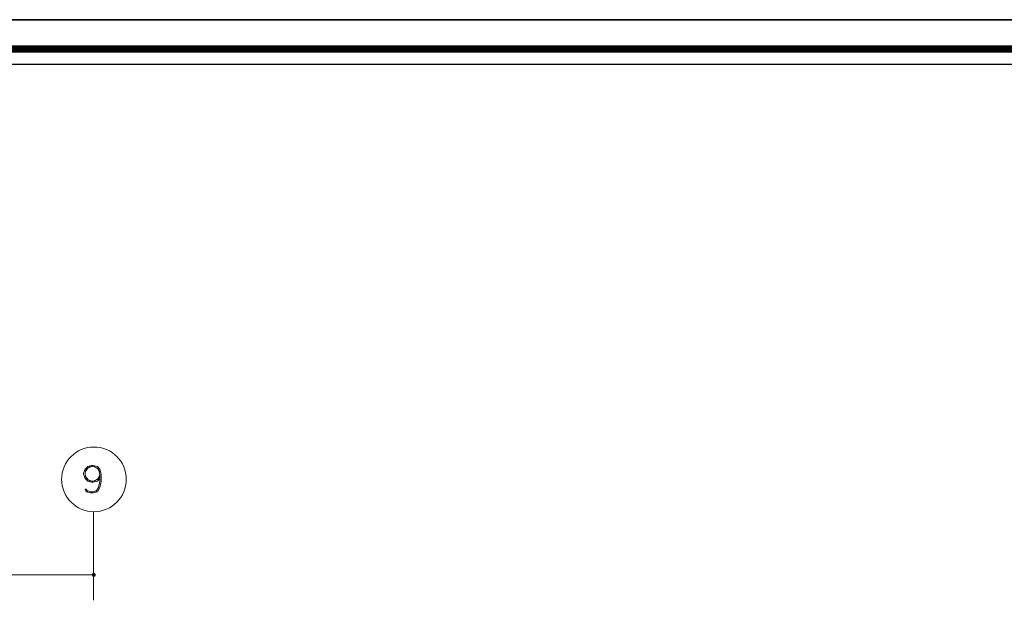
# Model space of a CAD drawing. Header units: metres. Extents: x 6 to 182, y 4 to 63.
# Tile 5 of 28: x 22 to 40, y 53 to 63. Entities that reach past the tile are written whole.
import ezdxf

# ---------------------------------------------------------------- set-up
doc = ezdxf.new("R2010")
doc.units = ezdxf.units.M
doc.header["$MEASUREMENT"] = 0
for name, color, linetype in [('PDF16_dim', 7, 'Continuous'), ('PDF16_KADR', 7, 'Continuous'), ('PDF16_rahpelee', 7, 'Continuous'), ('PDF16_textt', 7, 'Continuous')]:
    doc.layers.add(name, color=color, linetype=linetype)

msp = doc.modelspace()

# ---------------------------------------------------------------- linework, layer by layer
at = {"layer": 'PDF16_dim', "lineweight": 20}
for points in [[(23.349, 53.392), (23.349, 53.238)], [(23.311, 53.315), (23.282, 53.315), (18.466, 53.315), (18.428, 53.315)]]:
    msp.add_lwpolyline(points, dxfattribs=at)
at = {"layer": 'PDF16_dim', "transparency": 33554559}
for points in [[(23.33, 53.344), (23.311, 53.315), (23.349, 53.315)], [(23.349, 53.315), (23.349, 53.354), (23.33, 53.344)], [(23.378, 53.344), (23.349, 53.315), (23.349, 53.354)], [(23.388, 53.315), (23.378, 53.344), (23.349, 53.315)], [(23.311, 53.315), (23.349, 53.315), (23.33, 53.286)], [(23.349, 53.315), (23.33, 53.286), (23.349, 53.277)], [(23.349, 53.277), (23.378, 53.286), (23.349, 53.315)], [(23.378, 53.286), (23.349, 53.315), (23.388, 53.315)]]:
    msp.add_solid(points, dxfattribs=at)
at = {"layer": 'PDF16_KADR', "lineweight": 25}
for points in [[(5.695, 4.013), (89.785, 4.013), (89.785, 63.476), (5.695, 63.476)], [(5.695, 63.476), (89.785, 63.476), (89.785, 4.013), (5.695, 4.013)], [(6.514, 4.832), (88.841, 4.832), (88.841, 62.657), (6.514, 62.657)]]:
    msp.add_lwpolyline(points, close=True, dxfattribs=at)
at = {"layer": 'PDF16_KADR', "lineweight": 0, "const_width": 0.135}
msp.add_lwpolyline([(6.235, 62.937), (6.235, 4.552), (89.111, 4.552), (89.111, 62.937)], close=True, dxfattribs=at)
at = {"layer": 'PDF16_rahpelee', "lineweight": 20}
msp.add_lwpolyline([(23.349, 54.461), (23.349, 52.853)], dxfattribs=at)
msp.add_circle((23.354, 55.063), 0.592, dxfattribs=at)
at = {"layer": 'PDF16_textt', "lineweight": 20}
for points in [[(23.465, 55.078), (23.417, 55.029), (23.34, 55.01), (23.311, 55.01), (23.243, 55.029), (23.195, 55.078), (23.166, 55.155), (23.166, 55.174), (23.195, 55.251), (23.243, 55.299), (23.311, 55.318), (23.34, 55.318), (23.417, 55.299), (23.465, 55.251), (23.484, 55.155), (23.484, 55.029), (23.465, 54.914), (23.417, 54.837), (23.34, 54.818), (23.291, 54.818), (23.214, 54.837), (23.195, 54.885), (23.214, 54.885), (23.243, 54.837)], [(23.291, 55.029), (23.214, 55.078), (23.195, 55.155), (23.195, 55.174), (23.214, 55.251), (23.291, 55.299)], [(23.195, 55.203), (23.243, 55.27), (23.311, 55.299), (23.34, 55.299), (23.417, 55.27), (23.465, 55.203)], [(23.359, 55.299), (23.436, 55.251), (23.465, 55.155), (23.465, 55.029), (23.436, 54.914), (23.388, 54.837)], [(23.465, 55.155), (23.436, 55.078), (23.359, 55.029)], [(23.465, 55.126), (23.417, 55.058), (23.34, 55.029), (23.311, 55.029), (23.243, 55.058), (23.195, 55.126)], [(23.417, 54.866), (23.34, 54.837), (23.291, 54.837), (23.214, 54.866)]]:
    msp.add_lwpolyline(points, dxfattribs=at)

doc.saveas('drawing.dxf')
